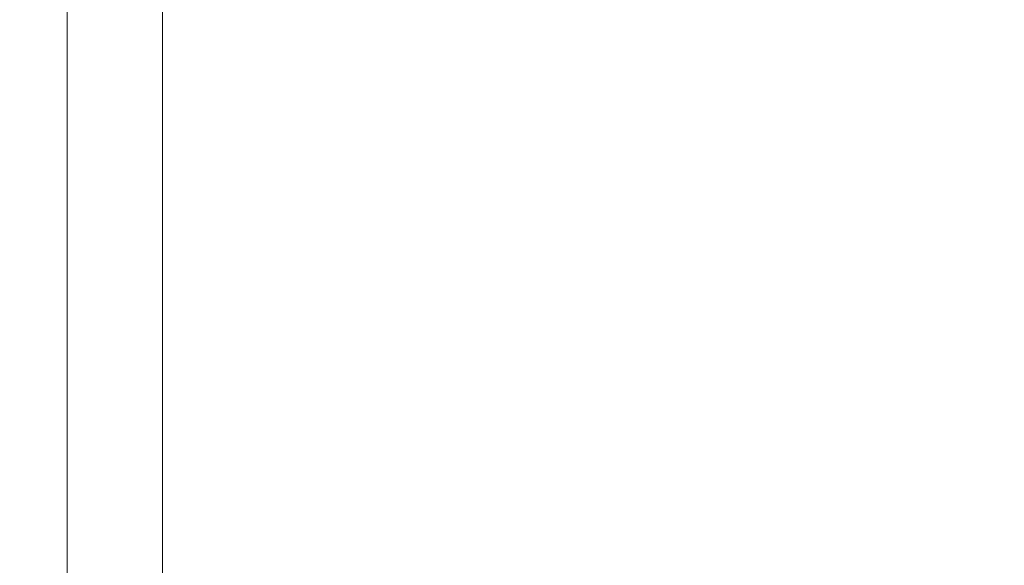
# Model space of a CAD drawing. Header units: millimetres. Extents: x 7483 to 13091, y 8111 to 13871.
# Tile 217 of 256: x 10453.1 to 10455.68, y 9251.62 to 9253.05. Entities that reach past the tile are written whole.
import ezdxf

# ---------------------------------------------------------------- set-up
doc = ezdxf.new("R2010")
doc.units = ezdxf.units.MM
doc.layers.add('_A_WYCIERACZKA', color=7, linetype='Continuous', lineweight=5, true_color=0xa5a5a5)
doc.layers.add('wymiary', color=7, linetype='Continuous', lineweight=5, true_color=0xb2b2b2)
doc.layers.add('_A_ŚLUSARKA WYPEŁNIENIE', color=7, linetype='Continuous', true_color=0x4c4a44)

# ---------------------------------------------------------------- blocks, each defined once
blk = doc.blocks.new('fgdgdgdfg')
at = {"layer": '_A_ŚLUSARKA WYPEŁNIENIE', "lineweight": 9}
h = blk.add_hatch(dxfattribs=at)
h.set_pattern_fill('HONEY', color=0, angle=180)
h.set_pattern_definition([(180, (56132.2607, -3400.6895), (-4.7625, 2.74963064), [3.175, -6.35]), (60, (56132.2607, -3400.6895), (4.76249999, 2.74963066), [3.175, -6.35]), (120, (56132.2607, -3400.6895), (-1e-08, 5.49926131), [-6.35, 3.175])])
h.paths.add_polyline_path([(5818.2291, 11642.9333), (5818.2291, 11484.9333), (6001.2291, 11484.9333), (6001.2291, 11642.9333)])
blk = doc.blocks.new('A$C68926FC6')
at = {"color": 7, "linetype": 'Continuous'}
for p, q in [((769.994, -57.4), (769.994, -2.235)), ((767.494, -56.297), (767.494, -3.338))]:
    blk.add_line(p, q, dxfattribs=at)
blk = doc.blocks.new('c.o. ściany_2024-09-18')
at = {"xscale": 0.1, "yscale": 0.1, "zscale": 0.1, "rotation": 180}
blk.add_blockref('A$C68926FC6', (1795.9344, -2201.3478), dxfattribs=at)

msp = doc.modelspace()

# ---------------------------------------------------------------- block references
at = {"layer": '_A_WYCIERACZKA'}
msp.add_blockref('fgdgdgdfg', (4617.37, -2349.0217), dxfattribs=at)
at = {"layer": 'wymiary'}
msp.add_blockref('c.o. ściany_2024-09-18', (8734.2884, 11451.4122), dxfattribs=at)

doc.saveas('drawing.dxf')
